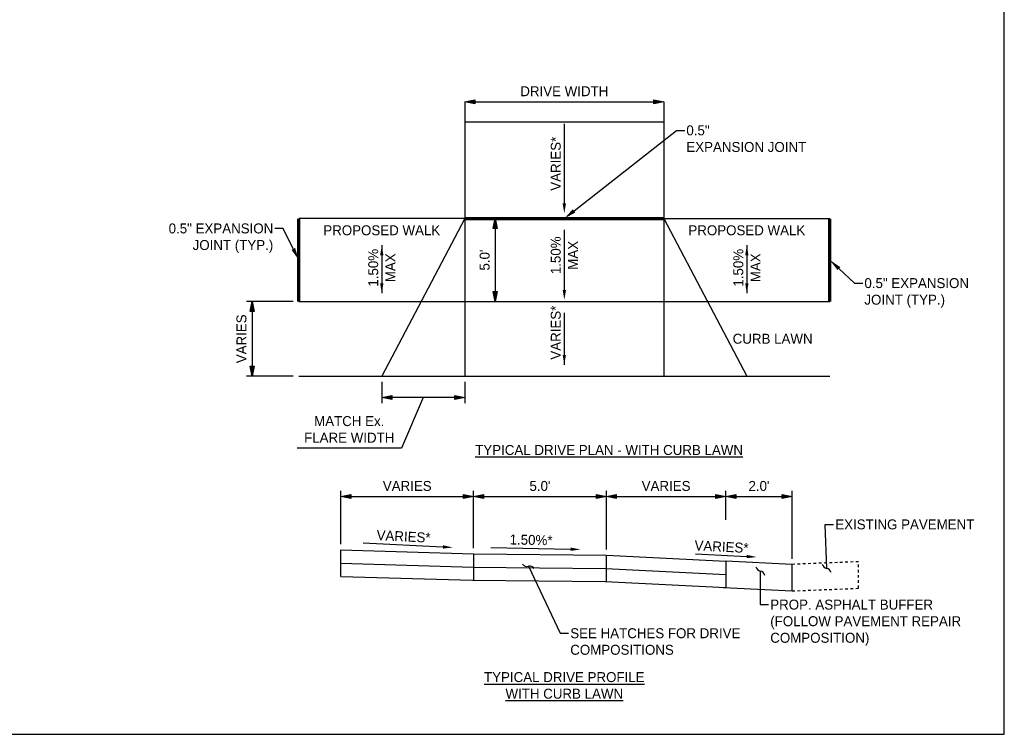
# Model space of a CAD drawing. Header units: feet. Extents: x 19045 to 19260, y 13883 to 14018.
# Tile 3 of 8: x 19099 to 19136, y 13883 to 13910. Entities that reach past the tile are written whole.
import ezdxf
from ezdxf import colors
from ezdxf.entities.mleader import LeaderData, LeaderLine
from ezdxf.math import Vec2, Vec3

# ---------------------------------------------------------------- set-up
doc = ezdxf.new("R2010")
doc.units = ezdxf.units.FT
doc.header["$MEASUREMENT"] = 0
doc.linetypes.add('cl5', pattern=[25, 1.25, -1.25, 20, -1.25, 1.25])
doc.linetypes.add('F', pattern=[0.15, 0.1, -0.05])
for name, color, linetype in [('PV_P_EOP', 7, 'Continuous'), ('PV_X_Text', 7, 'Continuous'), ('RW_X_CL_5', 6, 'cl5')]:
    doc.layers.add(name, color=color, linetype=linetype)
doc.styles.add('Slanted-Normal', font='font31.shx', dxfattribs={"height": 0.125})
doc.styles.get("Standard").update_dxf_attribs({"font": 'font31.shx'})
doc.dimstyles.new('Dec-1  Slanted', dxfattribs={"dimtxt": 0.125, "dimasz": 0.125, "dimexe": 0.07, "dimexo": 0.07, "dimgap": 0.07, "dimtad": 1, "dimdec": 1, "dimzin": 3, "dimdsep": 46, "dimtxsty": 'Slanted-Normal', "dimblk": 'Dim1', "dimcen": 0, "dimclrd": 95, "dimclre": 95, "dimclrt": 7, "dimadec": 1, "dimazin": 3, "dimtfac": 1, "dimtdec": 1, "dimtix": 1, "dimtofl": 0, "dimtmove": 1, "dimatfit": 3, "dimldrblk": 'Dim1', "dimfxl": 1, "dimtolj": 1, "dimtzin": 0, "dimlwd": -1, "dimlwe": -1, "dimarcsym": 0})

# ---------------------------------------------------------------- blocks, each defined once
blk = doc.blocks.new('_Integral')
at = {"color": 0, "linetype": 'ByBlock', "lineweight": -2}
for centre, start, end in [((0.445, -0.091), 102, 168), ((-0.445, 0.091), 282, 348)]:
    blk.add_arc(centre, 0.454, start, end, dxfattribs=at)
blk = doc.blocks.new('Dim1')
h = blk.add_hatch(color=4)
h.dxf.hatch_style = 1
h.paths.add_polyline_path([(0, 0), (-1, -0.2), (-1, 0.2)])
at = {"color": 4}
blk.add_lwpolyline([(0, 0), (-1, -0.2), (-1, 0.2), (0, 0)], dxfattribs=at)
blk = doc.blocks.new('*D911')
at = {"layer": 'Defpoints', "color": 0, "transparency": 16777216}
for p in [(19116.266, 13891.869), (19111.266, 13889.863), (19116.266, 13889.713)]:
    blk.add_point(p, dxfattribs=at)
at = {"layer": 'PV_X_Text', "color": 95, "linetype": 'Continuous', "transparency": 16777216}
for p, q in [((19111.266, 13890.073), (19111.266, 13892.079)), ((19116.266, 13889.923), (19116.266, 13892.079)), ((19111.641, 13891.869), (19115.891, 13891.869))]:
    blk.add_line(p, q, dxfattribs=at)
at = {"layer": 'PV_X_Text', "color": 95, "transparency": 16777216, "xscale": 0.375, "yscale": 0.375, "zscale": 0.375, "rotation": 180}
blk.add_blockref('Dim1', (19111.266, 13891.869), dxfattribs=at)
at = {"layer": 'PV_X_Text', "color": 95, "transparency": 16777216, "xscale": 0.375, "yscale": 0.375, "zscale": 0.375}
blk.add_blockref('Dim1', (19116.266, 13891.869), dxfattribs=at)
at = {"layer": 'PV_X_Text', "color": 7, "transparency": 16777216, "insert": (19113.766, 13892.266), "char_height": 0.375, "attachment_point": 5, "style": 'Slanted-Normal'}
blk.add_mtext('\\A1;VARIES', dxfattribs=at)
blk = doc.blocks.new('*D912')
at = {"layer": 'Defpoints', "color": 0, "transparency": 16777216}
for p in [(19121.266, 13891.869), (19116.266, 13889.713), (19121.266, 13889.663)]:
    blk.add_point(p, dxfattribs=at)
at = {"layer": 'PV_X_Text', "color": 95, "linetype": 'Continuous', "transparency": 16777216}
for p, q in [((19116.266, 13889.923), (19116.266, 13892.079)), ((19121.266, 13889.873), (19121.266, 13892.079)), ((19116.641, 13891.869), (19120.891, 13891.869))]:
    blk.add_line(p, q, dxfattribs=at)
at = {"layer": 'PV_X_Text', "color": 95, "transparency": 16777216, "xscale": 0.375, "yscale": 0.375, "zscale": 0.375, "rotation": 180}
blk.add_blockref('Dim1', (19116.266, 13891.869), dxfattribs=at)
at = {"layer": 'PV_X_Text', "color": 95, "transparency": 16777216, "xscale": 0.375, "yscale": 0.375, "zscale": 0.375}
blk.add_blockref('Dim1', (19121.266, 13891.869), dxfattribs=at)
at = {"layer": 'PV_X_Text', "color": 7, "transparency": 16777216, "insert": (19118.766, 13892.266), "char_height": 0.375, "attachment_point": 5, "style": 'Slanted-Normal'}
blk.add_mtext("\\A1;5.0'", dxfattribs=at)
blk = doc.blocks.new('*D913')
at = {"layer": 'Defpoints', "color": 0, "transparency": 16777216}
for p in [(19125.766, 13891.869), (19125.766, 13890.777), (19121.266, 13889.663)]:
    blk.add_point(p, dxfattribs=at)
at = {"layer": 'PV_X_Text', "color": 95, "linetype": 'Continuous', "transparency": 16777216}
for p, q in [((19121.266, 13889.873), (19121.266, 13892.079)), ((19125.766, 13890.987), (19125.766, 13892.079)), ((19121.641, 13891.869), (19125.391, 13891.869))]:
    blk.add_line(p, q, dxfattribs=at)
at = {"layer": 'PV_X_Text', "color": 95, "transparency": 16777216, "xscale": 0.375, "yscale": 0.375, "zscale": 0.375, "rotation": 180}
blk.add_blockref('Dim1', (19121.266, 13891.869), dxfattribs=at)
at = {"layer": 'PV_X_Text', "color": 95, "transparency": 16777216, "xscale": 0.375, "yscale": 0.375, "zscale": 0.375}
blk.add_blockref('Dim1', (19125.766, 13891.869), dxfattribs=at)
at = {"layer": 'PV_X_Text', "color": 7, "transparency": 16777216, "insert": (19123.516, 13892.266), "char_height": 0.375, "attachment_point": 5, "style": 'Slanted-Normal'}
blk.add_mtext('\\A1;VARIES', dxfattribs=at)
blk = doc.blocks.new('*D914')
at = {"layer": 'Defpoints', "color": 0, "transparency": 16777216}
for p in [(19115.932, 13906.743), (19123.432, 13906.743), (19123.432, 13906.743)]:
    blk.add_point(p, dxfattribs=at)
at = {"layer": 'PV_X_Text', "color": 95, "linetype": 'Continuous', "transparency": 16777216}
blk.add_line((19116.307, 13906.743), (19123.057, 13906.743), dxfattribs=at)
at = {"layer": 'PV_X_Text', "color": 95, "transparency": 16777216, "xscale": 0.375, "yscale": 0.375, "zscale": 0.375, "rotation": 180}
blk.add_blockref('Dim1', (19115.932, 13906.743), dxfattribs=at)
at = {"layer": 'PV_X_Text', "color": 95, "transparency": 16777216, "xscale": 0.375, "yscale": 0.375, "zscale": 0.375}
blk.add_blockref('Dim1', (19123.432, 13906.743), dxfattribs=at)
at = {"layer": 'PV_X_Text', "color": 7, "transparency": 16777216, "insert": (19119.682, 13907.141), "char_height": 0.375, "attachment_point": 5, "style": 'Slanted-Normal'}
blk.add_mtext('\\A1;DRIVE WIDTH', dxfattribs=at)
blk = doc.blocks.new('*D915')
at = {"layer": 'Defpoints', "color": 0, "transparency": 16777216}
for p in [(19115.932, 13902.343), (19115.932, 13899.218), (19117.081, 13899.218)]:
    blk.add_point(p, dxfattribs=at)
at = {"layer": 'PV_X_Text', "color": 95, "linetype": 'Continuous', "transparency": 16777216}
for p, q in [((19116.142, 13902.343), (19117.291, 13902.343)), ((19117.081, 13901.968), (19117.081, 13899.593)), ((19116.142, 13899.218), (19117.291, 13899.218))]:
    blk.add_line(p, q, dxfattribs=at)
at = {"layer": 'PV_X_Text', "color": 95, "transparency": 16777216, "xscale": 0.375, "yscale": 0.375, "zscale": 0.375}
for p, rotation in [((19117.081, 13902.343), 90), ((19117.081, 13899.218), 270)]:
    blk.add_blockref('Dim1', p, dxfattribs=dict(at, rotation=rotation))
at = {"layer": 'PV_X_Text', "color": 7, "transparency": 16777216, "insert": (19116.683, 13900.781), "char_height": 0.375, "attachment_point": 5, "rotation": 90, "style": 'Slanted-Normal'}
blk.add_mtext("\\A1;5.0'", dxfattribs=at)
blk = doc.blocks.new('*D916')
at = {"layer": 'Defpoints', "color": 0, "transparency": 16777216}
for p in [(19109.682, 13899.218), (19107.921, 13896.406), (19109.682, 13896.406)]:
    blk.add_point(p, dxfattribs=at)
at = {"layer": 'PV_X_Text', "color": 95, "linetype": 'Continuous', "transparency": 16777216}
for p, q in [((19109.472, 13899.218), (19107.711, 13899.218)), ((19107.921, 13898.843), (19107.921, 13896.781)), ((19109.472, 13896.406), (19107.711, 13896.406))]:
    blk.add_line(p, q, dxfattribs=at)
at = {"layer": 'PV_X_Text', "color": 95, "transparency": 16777216, "xscale": 0.375, "yscale": 0.375, "zscale": 0.375}
for p, rotation in [((19107.921, 13899.218), 90), ((19107.921, 13896.406), 270)]:
    blk.add_blockref('Dim1', p, dxfattribs=dict(at, rotation=rotation))
at = {"layer": 'PV_X_Text', "color": 7, "transparency": 16777216, "insert": (19107.524, 13897.812), "char_height": 0.375, "attachment_point": 5, "rotation": 90, "style": 'Slanted-Normal'}
blk.add_mtext('\\A1;VARIES', dxfattribs=at)
blk = doc.blocks.new('*D919')
at = {"layer": 'Defpoints', "color": 0, "transparency": 16777216}
for p in [(19112.807, 13896.406), (19115.932, 13896.406), (19112.807, 13895.603)]:
    blk.add_point(p, dxfattribs=at)
at = {"layer": 'PV_X_Text', "color": 95, "linetype": 'Continuous', "transparency": 16777216}
for p, q in [((19112.807, 13896.196), (19112.807, 13895.393)), ((19115.932, 13896.196), (19115.932, 13895.393)), ((19115.557, 13895.603), (19113.182, 13895.603)), ((19114.37, 13895.603), (19113.556, 13893.69)), ((19113.556, 13893.69), (19109.618, 13893.69))]:
    blk.add_line(p, q, dxfattribs=at)
at = {"layer": 'PV_X_Text', "color": 95, "transparency": 16777216, "xscale": 0.375, "yscale": 0.375, "zscale": 0.375, "rotation": 180}
blk.add_blockref('Dim1', (19112.807, 13895.603), dxfattribs=at)
at = {"layer": 'PV_X_Text', "color": 95, "transparency": 16777216, "xscale": 0.375, "yscale": 0.375, "zscale": 0.375}
blk.add_blockref('Dim1', (19115.932, 13895.603), dxfattribs=at)
at = {"layer": 'PV_X_Text', "color": 7, "transparency": 16777216, "insert": (19111.582, 13894.4), "char_height": 0.375, "width": 3.52657, "attachment_point": 5, "style": 'Slanted-Normal'}
blk.add_mtext('\\A1;MATCH Ex. FLARE WIDTH', dxfattribs=at)
blk = doc.blocks.new('*D920')
at = {"layer": 'Defpoints', "color": 0, "transparency": 16777216}
for p in [(19128.265, 13891.869), (19125.766, 13890.777), (19128.265, 13889.313)]:
    blk.add_point(p, dxfattribs=at)
at = {"layer": 'PV_X_Text', "color": 95, "linetype": 'Continuous', "transparency": 16777216}
for p, q in [((19125.766, 13890.987), (19125.766, 13892.079)), ((19128.265, 13889.523), (19128.265, 13892.079)), ((19126.141, 13891.869), (19127.89, 13891.869))]:
    blk.add_line(p, q, dxfattribs=at)
at = {"layer": 'PV_X_Text', "color": 95, "transparency": 16777216, "xscale": 0.375, "yscale": 0.375, "zscale": 0.375, "rotation": 180}
blk.add_blockref('Dim1', (19125.766, 13891.869), dxfattribs=at)
at = {"layer": 'PV_X_Text', "color": 95, "transparency": 16777216, "xscale": 0.375, "yscale": 0.375, "zscale": 0.375}
blk.add_blockref('Dim1', (19128.265, 13891.869), dxfattribs=at)
at = {"layer": 'PV_X_Text', "color": 7, "transparency": 16777216, "insert": (19127.015, 13892.266), "char_height": 0.375, "attachment_point": 5, "style": 'Slanted-Normal'}
blk.add_mtext("\\A1;2.0'", dxfattribs=at)

msp = doc.modelspace()

# ---------------------------------------------------------------- linework, layer by layer
at = {"layer": 'PV_P_EOP'}
for points in [[(19115.932, 13906.743), (19115.932, 13896.406)], [(19123.432, 13906.743), (19123.432, 13896.406)], [(19115.932, 13905.986), (19123.432, 13905.986)], [(19115.932, 13902.343), (19109.682, 13902.343)], [(19115.932, 13902.343), (19112.807, 13896.406)], [(19123.432, 13902.343), (19126.557, 13896.406)], [(19123.432, 13902.343), (19129.682, 13902.343)], [(19109.682, 13899.218), (19129.682, 13899.218)], [(19109.682, 13896.406), (19129.682, 13896.406)], [(19111.266, 13888.862), (19111.266, 13889.863)], [(19111.266, 13889.863), (19116.266, 13889.713), (19121.266, 13889.663), (19125.766, 13889.438)], [(19116.266, 13889.713), (19116.266, 13888.713)], [(19121.266, 13888.661), (19121.266, 13889.663)], [(19125.675, 13888.441), (19128.265, 13888.312), (19128.265, 13889.313), (19125.766, 13889.438)], [(19125.766, 13889.438), (19125.766, 13888.437)], [(19111.266, 13889.363), (19116.247, 13889.213), (19121.243, 13889.163), (19125.766, 13888.937)], [(19111.266, 13888.862), (19116.228, 13888.713), (19121.221, 13888.663), (19125.766, 13888.437)]]:
    msp.add_lwpolyline(points, dxfattribs=at)
at = {"layer": 'PV_P_EOP', "const_width": 0.125}
for points in [[(19109.682, 13902.343), (19109.682, 13899.218)], [(19115.932, 13902.343), (19123.432, 13902.343)], [(19129.682, 13902.343), (19129.682, 13899.218)]]:
    msp.add_lwpolyline(points, dxfattribs=at)
at = {"layer": 'PV_P_EOP', "linetype": 'F'}
msp.add_lwpolyline([(19128.265, 13888.312), (19130.765, 13888.413), (19130.765, 13889.414), (19128.265, 13889.313)], dxfattribs=at)
at = {"layer": 'PV_X_Text', "linetype": 'ByBlock', "lineweight": -2}
for points in [[(19119.682, 13905.912), (19119.682, 13902.911)], [(19119.682, 13901.923), (19119.682, 13899.651)], [(19112.807, 13901.337), (19112.807, 13899.529)], [(19126.557, 13901.337), (19126.557, 13899.529)], [(19112.112, 13890.12), (19115.11, 13889.97)], [(19116.92, 13889.943), (19119.92, 13889.883)], [(19124.618, 13889.706), (19126.551, 13889.609)]]:
    msp.add_lwpolyline(points, dxfattribs=at)
at = {"layer": 'PV_X_Text'}
msp.add_lwpolyline([(19119.682, 13898.793), (19119.682, 13896.831)], dxfattribs=at)
for points in [[(19119.62, 13902.911), (19119.682, 13902.536), (19119.745, 13902.911)], [(19112.745, 13900.962), (19112.807, 13901.337), (19112.87, 13900.962)], [(19126.495, 13900.962), (19126.557, 13901.337), (19126.62, 13900.962)], [(19112.745, 13899.904), (19112.807, 13899.529), (19112.87, 13899.904)], [(19126.495, 13899.904), (19126.557, 13899.529), (19126.62, 13899.904)], [(19119.62, 13899.651), (19119.682, 13899.276), (19119.745, 13899.651)], [(19119.62, 13897.206), (19119.682, 13896.831), (19119.745, 13897.206)], [(19115.113, 13890.032), (19115.484, 13889.951), (19115.107, 13889.907)], [(19119.921, 13889.946), (19120.295, 13889.876), (19119.919, 13889.821)], [(19126.554, 13889.672), (19126.926, 13889.59), (19126.548, 13889.547)]]:
    msp.add_solid(points, dxfattribs=at)
at = {"layer": 'RW_X_CL_5', "linetype": 'ByBlock'}
msp.add_lwpolyline([(19045.13, 13945.16), (19045.13, 13882.91), (19136.254, 13882.91), (19136.254, 13945.16)], close=True, dxfattribs=at)

# ---------------------------------------------------------------- texts
at = {"layer": 'PV_P_EOP', "char_height": 0.375, "width": 29.24884, "attachment_point": 5, "style": 'Slanted-Normal'}
for s, insert in [('{\\LTYPICAL DRIVE PLAN - WITH CURB LAWN}', (19121.369, 13893.621)), ('{\\LTYPICAL DRIVE PROFILE\\PWITH CURB LAWN}', (19119.682, 13884.751))]:
    msp.add_mtext(s, dxfattribs=dict(at, insert=insert))
at = {"layer": 'PV_X_Text', "char_height": 0.375, "width": 2.18377, "attachment_point": 5, "style": 'Slanted-Normal'}
for s, insert, rotation in [('VARIES*', (19119.363, 13904.409), 90), ('1.50%', (19119.363, 13900.959), 90), ('MAX', (19120.009, 13900.959), 90), ('1.50%', (19112.488, 13900.489), 90), ('MAX', (19113.134, 13900.489), 90), ('1.50%', (19126.238, 13900.489), 90), ('MAX', (19126.884, 13900.489), 90), ('VARIES*', (19119.363, 13898.045), 90), ('VARIES*', (19113.63, 13890.364), 357.1376), ('1.50%*', (19118.43, 13890.233), 358.8542), ('VARIES*', (19125.604, 13889.977), 357.1376)]:
    msp.add_mtext(s, dxfattribs=dict(at, insert=insert, rotation=rotation))
at = {"layer": 'PV_X_Text', "char_height": 0.375, "width": 29.24884, "attachment_point": 5, "style": 'Slanted-Normal'}
for s, insert in [('PROPOSED WALK', (19112.807, 13901.899)), ('PROPOSED WALK', (19126.557, 13901.899)), ('CURB LAWN', (19127.529, 13897.812))]:
    msp.add_mtext(s, dxfattribs=dict(at, insert=insert))

# ---------------------------------------------------------------- dimensions: what is measured, and where the dimension line sits
at = {"layer": 'PV_X_Text'}
for base, p1, p2, text, picture, middle in [((19123.432, 13906.743), (19115.932, 13906.743), (19123.432, 13906.743), 'DRIVE WIDTH', '*D914', (19119.682, 13907.141)), ((19116.266, 13891.869), (19111.266, 13889.863), (19116.266, 13889.713), 'VARIES', '*D911', (19113.766, 13892.266)), ((19125.766, 13891.869), (19121.266, 13889.663), (19125.766, 13890.777), 'VARIES', '*D913', (19123.516, 13892.266)), ((19128.265, 13891.869), (19125.766, 13890.777), (19128.265, 13889.313), "2.0'", '*D920', (19127.015, 13892.266))]:
    dim = msp.add_linear_dim(base=base, p1=p1, p2=p2, text=text, dimstyle='Dec-1  Slanted', override={"dimpost": "'"}, dxfattribs=at)
    dim.commit()
    dim.dimension.update_dxf_attribs({"geometry": picture, "text_midpoint": middle})
for base, p1, p2, text, picture, middle in [((19117.081, 13899.218), (19115.932, 13902.343), (19115.932, 13899.218), "5.0'", '*D915', (19116.683, 13900.781)), ((19107.921, 13896.406), (19109.682, 13899.218), (19109.682, 13896.406), 'VARIES', '*D916', (19107.524, 13897.812))]:
    dim = msp.add_linear_dim(base=base, p1=p1, p2=p2, angle=90, text=text, dimstyle='Dec-1  Slanted', override={"dimpost": "'"}, dxfattribs=at)
    dim.commit()
    dim.dimension.update_dxf_attribs({"geometry": picture, "text_midpoint": middle})
dim = msp.add_linear_dim(base=(19112.807, 13895.603), p1=(19115.932, 13896.406), p2=(19112.807, 13896.406), text='MATCH Ex. FLARE WIDTH', dimstyle='Dec-1  Slanted', override={"dimpost": "'"}, dxfattribs=at)
dim.commit()
dim.dimension.update_dxf_attribs({"geometry": '*D919', "text_midpoint": (19113.346, 13893.69), "dimtype": 160})
dim = msp.add_linear_dim(base=(19121.266, 13891.869), p1=(19116.266, 13889.713), p2=(19121.266, 13889.663), dimstyle='Dec-1  Slanted', override={"dimpost": "'"}, dxfattribs=at)
dim.commit()
dim.dimension.update_dxf_attribs({"geometry": '*D912', "text_midpoint": (19118.766, 13892.266)})

# ---------------------------------------------------------------- leaders
ml = msp.add_multileader_mtext('Standard', dxfattribs=at)
ml.set_content('0.5" \\PEXPANSION JOINT', color=256)
ml.set_leader_properties()
ml.build(insert=Vec2(0, 0))
ml.multileader.update_dxf_attribs({"dogleg_length": 0.25, "arrow_head_size": 0.469})
ctx = ml.context
ctx.base_point, ctx.char_height, ctx.arrow_head_size, ctx.landing_gap_size, ctx.plane_origin = Vec3(19124.217, 13905.667), 0.375, 0.469, 0.0625, Vec3(19119.682, 13902.343)
notes = []
notes.append((ctx, [(0, (1, 1, 0), (19123.904, 13905.667), (1, 0), 0.312, [(0, [(19119.682, 13902.343)], 0, [])])]))
ctx.mtext.insert, ctx.mtext.flow_direction = Vec3(19124.279, 13905.854), 5
ml = msp.add_multileader_mtext('Standard', dxfattribs=at)
ml.set_content('0.5" EXPANSION\\PJOINT (TYP.)', color=256)
ml.set_leader_properties()
ml.build(insert=Vec2(0, 0))
ml.multileader.update_dxf_attribs({"dogleg_length": 0.25, "arrow_head_size": 0.469})
ctx = ml.context
ctx.base_point, ctx.char_height, ctx.arrow_head_size, ctx.landing_gap_size, ctx.plane_origin = Vec3(19104.285, 13901.971), 0.375, 0.469, 0.0625, Vec3(19109.682, 13900.781)
ctx.text_align_type = 2
notes.append((ctx, [(1, (1, 1, 0), (19109.095, 13901.971), (-1, 0), 0.312, [(0, [(19109.682, 13900.781)], 0, [])])]))
ctx.mtext.insert, ctx.mtext.alignment, ctx.mtext.flow_direction = Vec3(19108.72, 13902.159), 3, 5
ml = msp.add_multileader_mtext('Standard', dxfattribs=at)
ml.set_content('0.5" EXPANSION \\PJOINT (TYP.)', color=256)
ml.set_leader_properties()
ml.build(insert=Vec2(0, 0))
ml.multileader.update_dxf_attribs({"dogleg_length": 0.25, "arrow_head_size": 0.469})
ctx = ml.context
ctx.base_point, ctx.char_height, ctx.arrow_head_size, ctx.landing_gap_size, ctx.plane_origin = Vec3(19130.923, 13899.911), 0.375, 0.469, 0.0625, Vec3(19129.682, 13902.343)
notes.append((ctx, [(0, (1, 1, 0), (19130.61, 13899.911), (1, 0), 0.312, [(0, [(19129.682, 13900.781)], 0, [])])]))
ctx.mtext.insert, ctx.mtext.flow_direction = Vec3(19130.985, 13900.099), 5
ml = msp.add_multileader_mtext('Standard', dxfattribs=at)
ml.set_content('EXISTING PAVEMENT', color=256)
ml.set_leader_properties()
ml.set_arrow_properties(name='INTEGRAL')
ml.build(insert=Vec2(0, 0))
ml.multileader.update_dxf_attribs({"dogleg_length": 0.25, "arrow_head_size": 0.469})
ctx = ml.context
ctx.base_point, ctx.char_height, ctx.arrow_head_size, ctx.landing_gap_size, ctx.plane_origin = Vec3(19129.826, 13890.82), 0.375, 0.469, 0.0625, Vec3(19129.565, 13889.163)
notes.append((ctx, [(0, (1, 1, 0), (19129.513, 13890.82), (1, 0), 0.312, [(0, [(19129.565, 13889.163)], 0, [])])]))
ctx.mtext.insert, ctx.mtext.flow_direction = Vec3(19129.888, 13891.007), 5
ml = msp.add_multileader_mtext('Standard', dxfattribs=at)
ml.set_content('SEE HATCHES FOR DRIVE\\PCOMPOSITIONS', color=256)
ml.set_leader_properties()
ml.set_arrow_properties(name='INTEGRAL')
ml.build(insert=Vec2(0, 0))
ml.multileader.update_dxf_attribs({"dogleg_length": 0.25, "arrow_head_size": 0.469})
ctx = ml.context
ctx.base_point, ctx.char_height, ctx.arrow_head_size, ctx.landing_gap_size, ctx.plane_origin = Vec3(19119.843, 13886.72), 0.375, 0.469, 0.0625, Vec3(19118.763, 13889.048)
notes.append((ctx, [(1, (1, 1, 0), (19119.531, 13886.72), (1, 0), 0.312, [(0, [(19118.331, 13889.24)], 0, [])])]))
ctx.mtext.insert, ctx.mtext.flow_direction = Vec3(19119.906, 13886.907), 5
ml = msp.add_multileader_mtext('Standard', dxfattribs=at)
ml.set_content('PROP. ASPHALT BUFFER (FOLLOW PAVEMENT REPAIR COMPOSITION)', color=256)
ml.set_leader_properties()
ml.set_arrow_properties(name='INTEGRAL')
ml.build(insert=Vec2(0, 0))
ml.multileader.update_dxf_attribs({"dogleg_length": 0.25, "arrow_head_size": 0.469})
ctx = ml.context
ctx.base_point, ctx.char_height, ctx.arrow_head_size, ctx.landing_gap_size, ctx.plane_origin = Vec3(19127.376, 13887.797), 0.375, 0.469, 0.0625, Vec3(19127.065, 13889.062)
notes.append((ctx, [(0, (1, 1, 0), (19127.064, 13887.797), (1, 0), 0.312, [(0, [(19127.065, 13889.062)], 0, [])])]))
ctx.mtext.insert, ctx.mtext.width, ctx.mtext.flow_direction = Vec3(19127.439, 13887.985), 7.88927, 5
for ctx, leaders in notes:
    for number, flags, end, landing, length, lines in leaders:
        leader = LeaderData()
        leader.index, (leader.has_last_leader_line, leader.has_dogleg_vector, leader.attachment_direction) = number, flags
        leader.last_leader_point, leader.dogleg_vector, leader.dogleg_length = Vec3(end), Vec3(landing), length
        for number, points, colour, breaks in lines:
            line = LeaderLine()
            line.index, line.vertices, line.color, line.breaks = number, Vec3.list(points), colors.encode_raw_color(colour), breaks
            leader.lines.append(line)
        ctx.leaders.append(leader)

doc.saveas('drawing.dxf')
